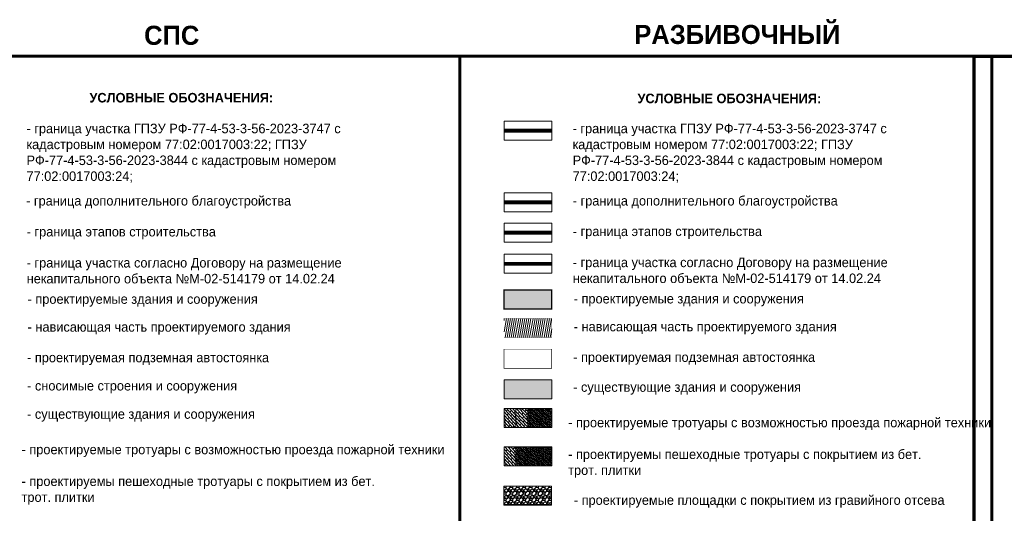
# Model space of a CAD drawing. Header units: metres. Extents: x 4385 to 11928, y 17253 to 36963.
# Tile 198 of 256: x 7532 to 7687, y 18761 to 18839. Entities that reach past the tile are written whole.
import ezdxf

# ---------------------------------------------------------------- set-up
doc = ezdxf.new("R2010")
doc.units = ezdxf.units.M
for name, pattern in [('ACAD_ISO03W100', [30, 12, -18]), ('DASHED', [19.05, 12.7, -6.35]), ('Dashed_1', [150, 100, -50])]:
    doc.linetypes.add(name, pattern=pattern)
for name, color, linetype, lineweight, true_color in [('БЛАГО_Ботаническая_Р$0$ГП_рамка', 7, 'Continuous', 18, 0x000000), ('ГП_здан_проект_штриховка', 7, 'Continuous', 5, 0xe24032), ('ГП_здан_сущ_штриховка', 253, 'Continuous', 0, 0x828282), ('ГП_рамка', 7, 'Continuous', 15, 0x000000), ('Покр_гравий_7п', 7, 'Continuous', 0, 0x989898), ('Покр_трот_плитка 100х200х60_пеш_отм_3п', 2, 'Continuous', 0, 0xffff00), ('Покр_трот_плитка 600х200х80_проезд_1.1з', 250, 'Continuous', 0, 0x333333), ('Покр_трот_плитка 600х200х80_проезд_1.1п', 250, 'Continuous', 0, 0x333333), ('Покр_трот_плитка_300х100х80_пеш_2.2з', 7, 'Continuous', 0, 0x999999), ('Покр_трот_плитка_300х100х80_пеш_2.2п', 7, 'Continuous', 0, 0x999999), ('Покр_трот_плитка_300х100х80_проезд_1.2з', 250, 'Continuous', 0, 0x333333), ('Покр_трот_плитка_300х100х80_проезд_1.2п', 250, 'Continuous', 0, 0x333333), ('Покр_трот_плитка_600х200х80_пеш_2.1п', 7, 'Continuous', 0, 0x999999)]:
    doc.layers.add(name, color=color, linetype=linetype, lineweight=lineweight, true_color=true_color)
doc.layers.add('ГП_граница_3_этапа_500', color=202, linetype='Continuous', lineweight=15)
doc.layers.add('ГП_здан_проект', color=170, linetype='Continuous', lineweight=9)
for name, color, linetype, true_color in [('ГП_граница_аренд_зем_500', 7, 'Continuous', 0x000000), ('ГП_граница_ГПЗУ_500', 7, 'Continuous', 0x0000f5), ('ГП_граница_ГПЗУ_500_доп благо', 7, 'Continuous', 0x0000f5), ('ГП_здан_проект_гараж', 7, 'Continuous', 0xcc0000)]:
    doc.layers.add(name, color=color, linetype=linetype, true_color=true_color)
doc.layers.add('ГП_здан_проект_навес', color=170, linetype='Continuous')
doc.styles.add('GENERATED_STYLE_1', font='GOTHIC.TTF')
pattern_1 = [(313, (45534.74604, -61283.3706), (0.2477160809, 0.2309989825), []), (43, (45534.74604, -61283.3706), (-0.098739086, 0.602526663), [0.338709, -0.338709])]
pattern_2 = [(313, (45534.74604, -61283.3706), (0.14862964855, 0.1385993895), []), (43, (45534.74604, -61283.3706), (-0.0592434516, 0.3615159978), [0.2032254, -0.2032254])]

# ---------------------------------------------------------------- blocks, each defined once
blk = doc.blocks.new('БЛАГО_Ботаническая_Р')
at = {"layer": 'БЛАГО_Ботаническая_Р$0$ГП_рамка', "color": 5, "const_width": 0.5}
blk.add_lwpolyline([(7682.47, 18832.99), (7768.21, 18832.99), (7768.21, 18595.34), (7682.47, 18595.34)], close=True, dxfattribs=at)

msp = doc.modelspace()

# ---------------------------------------------------------------- hatches: boundary and pattern name
at = {"layer": 'ГП_здан_проект_штриховка', "transparency": 33554534}
h = msp.add_hatch(color=256, dxfattribs=at)
h.dxf.hatch_style = 1
h.paths.add_polyline_path([(7608.567, 18796.218), (7616.067, 18796.218), (7616.067, 18793.218), (7608.567, 18793.218)])
h = msp.add_hatch(dxfattribs=at)
h.set_pattern_fill('ANSI31', color=256, scale=0.1, angle=35)
h.set_pattern_definition([(80, (938.00465, 96.93632), (-0.3126764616, 0.0551332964), [])])
h.paths.add_polyline_path([(7608.567, 18791.718), (7616.067, 18791.718), (7616.067, 18788.718), (7608.567, 18788.718)])
at = {"layer": 'ГП_здан_сущ_штриховка', "linetype": 'Continuous'}
msp.add_hatch(color=256, dxfattribs=at).paths.add_polyline_path([(7608.567, 18782.091), (7616.067, 18782.091), (7616.067, 18779.091), (7608.567, 18779.091)])

# ---------------------------------------------------------------- linework, layer by layer
at = {"layer": 'ГП_граница_3_этапа_500', "const_width": 0.6}
msp.add_lwpolyline([(7608.567, 18805.23), (7616.067, 18805.23)], dxfattribs=at)
at = {"layer": 'ГП_граница_аренд_зем_500', "color": 190, "true_color": 0x9933ff, "const_width": 0.6}
msp.add_lwpolyline([(7608.567, 18800.335), (7616.067, 18800.335)], dxfattribs=at)
at = {"layer": 'ГП_граница_ГПЗУ_500', "const_width": 0.6}
msp.add_lwpolyline([(7608.567, 18821.287), (7616.067, 18821.287)], dxfattribs=at)
at = {"layer": 'ГП_здан_проект', "const_width": 0.2}
msp.add_lwpolyline([(7608.567, 18796.218), (7616.067, 18796.218), (7616.067, 18793.218), (7608.567, 18793.218)], close=True, dxfattribs=at)
at = {"layer": 'ГП_здан_проект_гараж', "linetype": 'DASHED', "ltscale": 0.1, "const_width": 0.1}
msp.add_lwpolyline([(7608.567, 18786.905), (7616.067, 18786.905), (7616.067, 18783.905), (7608.567, 18783.905)], close=True, dxfattribs=at)
at = {"layer": 'ГП_здан_проект_навес', "linetype": 'Dashed_1', "ltscale": 0.005, "const_width": 0.05}
msp.add_lwpolyline([(7608.567, 18791.718), (7616.067, 18791.718), (7616.067, 18788.718), (7608.567, 18788.718)], close=True, dxfattribs=at)
at = {"layer": 'ГП_рамка', "color": 5, "const_width": 0.5}
for points in [[(7515.882, 18832.995), (7601.614, 18832.995), (7601.614, 18595.338), (7515.882, 18595.338)], [(7601.614, 18832.995), (7685.266, 18832.995), (7685.266, 18507.275), (7601.614, 18507.275)]]:
    msp.add_lwpolyline(points, close=True, dxfattribs=at)
at = {"layer": 'ГП_рамка'}
for points in [[(7608.567, 18822.787), (7616.067, 18822.787), (7616.067, 18819.787), (7608.567, 18819.787)], [(7608.567, 18806.73), (7616.067, 18806.73), (7616.067, 18803.73), (7608.567, 18803.73)], [(7608.567, 18801.835), (7616.067, 18801.835), (7616.067, 18798.835), (7608.567, 18798.835)], [(7608.567, 18782.091), (7616.067, 18782.091), (7616.067, 18779.091), (7608.567, 18779.091)]]:
    msp.add_lwpolyline(points, close=True, dxfattribs=at)

# ---------------------------------------------------------------- texts
at = {"layer": 'ГП_рамка', "attachment_point": 4, "style": 'GENERATED_STYLE_1'}
for s, insert, char_height, width in [('{\\fCentury Gothic|b1|i0|c204|p34;РАЗБИВОЧНЫЙ}', (7629.055, 18836.402), 3, 10.41852), ('{\\fCentury Gothic|b1|i0|c204|p34;СПС}', (7551.985, 18836.267), 3, 10.41852), ('\\pi16.48846;{\\fCentury Gothic|b1|i0|c204|p34;УСЛОВНЫЕ ОБОЗНАЧЕНИЯ:}', (7526.906, 18826.46), 1.5, 60.8763), ('\\pi16.48846;{\\fCentury Gothic|b1|i0|c204|p34;УСЛОВНЫЕ ОБОЗНАЧЕНИЯ:}', (7613.067, 18826.346), 1.5, 60.8763), ('- граница участка ГПЗУ РФ-77-4-53-3-56-2023-3747 с кадастровым номером 77:02:0017003:22; ГПЗУ РФ-77-4-53-3-56-2023-3844 с кадастровым номером 77:02:0017003:24; ', (7533.497, 18817.735), 1.5, 61.70838), ('- граница участка ГПЗУ РФ-77-4-53-3-56-2023-3747 с кадастровым номером 77:02:0017003:22; ГПЗУ РФ-77-4-53-3-56-2023-3844 с кадастровым номером 77:02:0017003:24; ', (7619.354, 18817.735), 1.5, 61.70838), ('- граница этапов строительства ', (7533.527, 18805.164), 1.5, 62.29457), ('- граница этапов строительства ', (7619.383, 18805.221), 1.5, 62.29457), ('- граница участка согласно Договору на размещение некапитального объекта №М-02-514179 от 14.02.24', (7533.527, 18799.24), 1.5, 62.29457), ('- граница участка согласно Договору на размещение некапитального объекта №М-02-514179 от 14.02.24', (7619.383, 18799.297), 1.5, 62.29457), ('- проектируемые здания и сооружения', (7533.669, 18794.565), 1.5, 53.9889), ('- проектируемые здания и сооружения', (7619.526, 18794.622), 1.5, 53.9889), ('- нависающая часть проектируемого здания', (7533.669, 18790.178), 1.5, 53.9889), ('- нависающая часть проектируемого здания', (7619.526, 18790.235), 1.5, 53.9889), ('- проектируемая подземная автостоянка', (7533.589, 18785.365), 1.5, 53.9889), ('- проектируемая подземная автостоянка', (7619.445, 18785.421), 1.5, 53.9889), ('- сносимые строения и сооружения', (7533.597, 18780.924), 1.5, 53.9889), ('- существующие здания и сооружения', (7619.444, 18780.717), 1.5, 53.9889), ('- существующие здания и сооружения', (7533.588, 18776.474), 1.5, 53.9889)]:
    msp.add_mtext(s, dxfattribs=dict(at, insert=insert, char_height=char_height, width=width))

# ---------------------------------------------------------------- next in the draw order: block references
msp.add_blockref('БЛАГО_Ботаническая_Р', (0, 0))

# ---------------------------------------------------------------- next in the draw order: hatches: boundary and pattern name
at = {"layer": 'Покр_гравий_7п', "true_color": 0x828282, "transparency": 33554534}
h = msp.add_hatch(dxfattribs=at)
h.set_pattern_fill('GRAVEL', color=8, scale=0.04)
h.set_pattern_definition([(228.0127875, (168.4627, 29.61826), (-8.12800000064, -9.14399999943), [0.136688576, -13.532193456]), (184.969741, (168.371263, 29.51666), (12.19199999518, 1.01600005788), [0.23456189, -23.221619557]), (132.5104471, (168.13758, 29.49634), (10.1600000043, -11.1759999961), [0.16539261, -16.37388912]), (267.273689, (167.741343, 29.24234), (1.01600000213, 20.31999999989), [0.21360181, -21.14657497]), (292.83365418, (167.731183, 29.02898), (-5.08000000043, 12.19199999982), [0.20945348, -20.7359231]), (357.273689, (167.812463, 28.83594), (-20.31999999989, 1.01600000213), [0.21360181, -21.14657497]), (37.69424047, (168.025823, 28.82578), (-13.207999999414, -10.16000000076), [0.282477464, -27.965246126]), (72.25532837, (168.249343, 28.9985), (7.11200000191, 22.35199999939), [0.26668781, -26.40210264]), (121.42956562, (168.330623, 29.2525), (-8.12800000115, 13.20799999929), [0.2143252, -21.21821828]), (175.2363583, (168.21886, 29.43538), (11.17599999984, -1.01600000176), [0.24468531, -11.98957478]), (222.3974378, (167.975023, 29.4557), (-12.19199999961, -11.176000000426), [0.31643117, -31.326709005]), (138.81407483, (168.74718, 29.23218), (-7.11199999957, 6.0960000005), [0.108001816, -10.69222633]), (171.4692344, (168.665903, 29.3033), (13.20800000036, -2.0319999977), [0.20547279, -20.3418556]), (225, (168.4627, 29.3338), (-1e-16, -1.016), [0.143683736, -1.293157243]), (203.1985905, (168.39158, 29.4557), (5.0800000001, 2.0319999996), [0.07737653, -7.66024895]), (291.8014095, (168.32046, 29.42522), (-1.0160000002, 3.048), [0.10942625, -5.361901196]), (30.9637565, (168.3611, 29.32362), (3.048, 2.0319999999), [0.177727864, -5.74651926]), (161.5650512, (168.5135, 29.41506), (2.032, -1.016), [0.128514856, -3.084359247]), (16.38954033, (167.731183, 29.42522), (10.16, 3.048), [0.1800352, -17.82353067]), (70.34617594, (167.9039, 29.47602), (-4.06400000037, -11.17599999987), [0.151039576, -14.95288627]), (293.1985905, (168.5135, 29.61826), (-2.03199999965, 5.0800000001), [0.15475204, -7.582873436]), (343.61045967, (168.574463, 29.47602), (-10.16000000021, 3.04799999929), [0.1800352, -17.82353067]), (339.4439548, (167.73118, 28.7953), (-5.08, 2.032), [0.17361408, -8.507093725]), (294.7751406, (167.89374, 28.73434), (-5.08000000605, 11.17599999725), [0.14546885, -14.40143735]), (66.8014095, (168.52366, 28.60226), (2.0319999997, 5.0800000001), [0.15475204, -7.582873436]), (17.35402464, (168.58462, 28.7445), (-13.20799999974, -4.06400000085), [0.170313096, -16.86095039]), (69.4439548, (168.02582, 28.60226), (-2.03200000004, -5.08), [0.08680704, -8.593900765]), (101.3099325, (168.4627, 28.60226), (-1.016, 4.064), [0.05180584, -5.128797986]), (165.9637565, (168.45254, 28.65306), (3.048, -1.016), [0.20945348, -3.979621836]), (186.00900596, (168.249343, 28.70386), (10.15999999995, 1.01600000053), [0.1941068, -19.216545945]), (303.6900675, (168.3611, 29.23218), (-1.016, 2.032), [0.14652955, -3.516710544]), (353.1572266, (168.442383, 29.11026), (17.27200000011, -2.031999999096), [0.255822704, -25.326403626]), (60.9453959, (168.69638, 29.07978), (-4.0640000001, -7.11199999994), [0.104603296, -10.355756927]), (90, (168.7472, 29.1712), (-1.016, 1.016), [0.06096, -0.95504]), (120.25643716, (168.22902, 28.73434), (4.0639999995, -7.11200000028), [0.141146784, -13.97357631]), (48.0127875, (168.1579, 28.85626), (8.12800000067, 9.1439999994), [0.27337715, -13.39550488]), (0, (168.3408, 29.0595), (1.016, 1.016), [0.26416, -0.75184]), (325.3048465, (168.60494, 29.05946), (10.16000000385, -7.1119999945), [0.160643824, -15.90372669]), (254.0546041, (168.73702, 28.96802), (-1.0159999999, -4.064), [0.14793163, -7.248660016]), (207.64597536, (168.696383, 28.82578), (-19.30400000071, -10.15999999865), [0.24085804, -23.84498577]), (175.42607874, (168.483023, 28.71402), (-13.208, 1.016), [0.254811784, -25.22633858])])
h.paths.add_polyline_path([(7608.525, 18765.332), (7616.025, 18765.332), (7616.025, 18762.332), (7608.525, 18762.332)])
at = {"layer": 'Покр_трот_плитка 100х200х60_пеш_отм_3п', "transparency": 33554534}
h = msp.add_hatch(dxfattribs=at)
h.set_pattern_fill('AR-B816', color=256, scale=0.001, angle=313)
h.set_pattern_definition([(313, (45534.74604, -61283.3706), (0.14861107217, 0.13858206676), []), (43, (45534.74604, -61283.3706), (0.0100290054, 0.28719313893), [0.2032, -0.2032])])
h.paths.add_polyline_path([(7616.067, 18771.521), (7614.192, 18771.521), (7614.192, 18768.521), (7616.067, 18768.521)])
at = {"layer": 'Покр_трот_плитка 600х200х80_проезд_1.1з', "transparency": 33554534}
h = msp.add_hatch(dxfattribs=at)
h.set_pattern_fill('AR-BRSTD', color=256, scale=0.005, angle=313)
h.set_pattern_definition(pattern_1)
h.paths.add_polyline_path([(7612.317, 18777.591), (7610.442, 18777.591), (7610.442, 18774.591), (7612.317, 18774.591)])
at = {"layer": 'Покр_трот_плитка 600х200х80_проезд_1.1п', "transparency": 33554534}
h = msp.add_hatch(dxfattribs=at)
h.set_pattern_fill('AR-BRSTD', color=256, scale=0.005, angle=313)
h.set_pattern_definition([(313, (-0.56, 919.72312), (0.247716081, 0.2309989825), []), (43, (-0.56, 919.7231), (-0.098739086, 0.602526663), [0.338709, -0.338709])])
h.paths.add_polyline_path([(7610.442, 18777.591), (7608.567, 18777.591), (7608.567, 18774.591), (7610.442, 18774.591)])
at = {"layer": 'Покр_трот_плитка_300х100х80_пеш_2.2з', "transparency": 33554534}
h = msp.add_hatch(dxfattribs=at)
h.set_pattern_fill('AR-BRSTD', color=256, scale=0.003, angle=313)
h.set_pattern_definition(pattern_2)
h.paths.add_polyline_path([(7614.192, 18771.521), (7612.317, 18771.521), (7612.317, 18768.521), (7614.192, 18768.521)])
at = {"layer": 'Покр_трот_плитка_300х100х80_пеш_2.2п', "transparency": 33554534}
h = msp.add_hatch(dxfattribs=at)
h.set_pattern_fill('AR-BRSTD', color=256, scale=0.003, angle=313)
h.set_pattern_definition(pattern_2)
h.paths.add_polyline_path([(7612.317, 18771.521), (7610.442, 18771.521), (7610.442, 18768.521), (7612.317, 18768.521)])
at = {"layer": 'Покр_трот_плитка_300х100х80_проезд_1.2з', "transparency": 33554534}
h = msp.add_hatch(dxfattribs=at)
h.set_pattern_fill('AR-BRSTD', color=256, scale=0.003, angle=313)
h.set_pattern_definition(pattern_2)
h.paths.add_polyline_path([(7616.067, 18777.591), (7614.192, 18777.591), (7614.192, 18774.591), (7616.067, 18774.591)])
at = {"layer": 'Покр_трот_плитка_300х100х80_проезд_1.2п', "transparency": 33554534}
h = msp.add_hatch(dxfattribs=at)
h.set_pattern_fill('AR-BRSTD', color=256, scale=0.003, angle=313)
h.set_pattern_definition(pattern_2)
h.paths.add_polyline_path([(7614.192, 18777.591), (7612.317, 18777.591), (7612.317, 18774.591), (7614.192, 18774.591)])
at = {"layer": 'Покр_трот_плитка_600х200х80_пеш_2.1п', "transparency": 33554534}
h = msp.add_hatch(dxfattribs=at)
h.set_pattern_fill('AR-BRSTD', color=256, scale=0.005, angle=313)
h.set_pattern_definition(pattern_1)
h.paths.add_polyline_path([(7610.442, 18771.521), (7608.567, 18771.521), (7608.567, 18768.521), (7610.442, 18768.521)])

# ---------------------------------------------------------------- next in the draw order: linework, layer by layer
at = {"layer": 'ГП_граница_ГПЗУ_500_доп благо', "linetype": 'ACAD_ISO03W100', "ltscale": 0.06, "const_width": 0.6}
msp.add_lwpolyline([(7608.567, 18810.011), (7616.067, 18810.011)], dxfattribs=at)
at = {"layer": 'ГП_рамка'}
for points in [[(7608.567, 18811.511), (7616.067, 18811.511), (7616.067, 18808.511), (7608.567, 18808.511)], [(7608.567, 18777.591), (7616.067, 18777.591), (7616.067, 18774.591), (7608.567, 18774.591)], [(7608.567, 18771.521), (7616.067, 18771.521), (7616.067, 18768.521), (7608.567, 18768.521)], [(7608.525, 18765.332), (7616.025, 18765.332), (7616.025, 18762.332), (7608.525, 18762.332)]]:
    msp.add_lwpolyline(points, close=True, dxfattribs=at)
for points in [[(7610.442, 18777.591), (7610.442, 18774.591)], [(7612.317, 18777.591), (7612.317, 18774.591)], [(7614.192, 18777.591), (7614.192, 18774.591)], [(7610.442, 18771.521), (7610.442, 18768.521)], [(7612.317, 18771.521), (7612.317, 18768.521)], [(7614.192, 18771.521), (7614.192, 18768.521)]]:
    msp.add_lwpolyline(points, dxfattribs=at)

# ---------------------------------------------------------------- next in the draw order: texts
at = {"layer": 'ГП_рамка', "char_height": 1.5, "attachment_point": 4, "style": 'GENERATED_STYLE_1'}
for s, insert, width in [('- граница дополнительного благоустройства', (7533.442, 18810.028), 60.65018), ('- граница дополнительного благоустройства', (7619.374, 18810.028), 60.65018), ('\\pi-1.5,l1.5;- проектируемые тротуары с возможностью проезда пожарной техники', (7618.654, 18775.137), 65.77624), ('\\pi-1.5,l1.5;- проектируемые тротуары с возможностью проезда пожарной техники', (7532.722, 18770.894), 65.77624), ('- проектируемы пешеходные тротуары с покрытием из бет. трот. плитки', (7618.654, 18768.891), 59.86101), ('- проектируемы пешеходные тротуары с покрытием из бет. трот. плитки', (7532.722, 18764.648), 59.86101), ('- проектируемые площадки с покрытием из гравийного отсева', (7619.544, 18762.934), 60.16863)]:
    msp.add_mtext(s, dxfattribs=dict(at, insert=insert, width=width))

doc.saveas('drawing.dxf')
